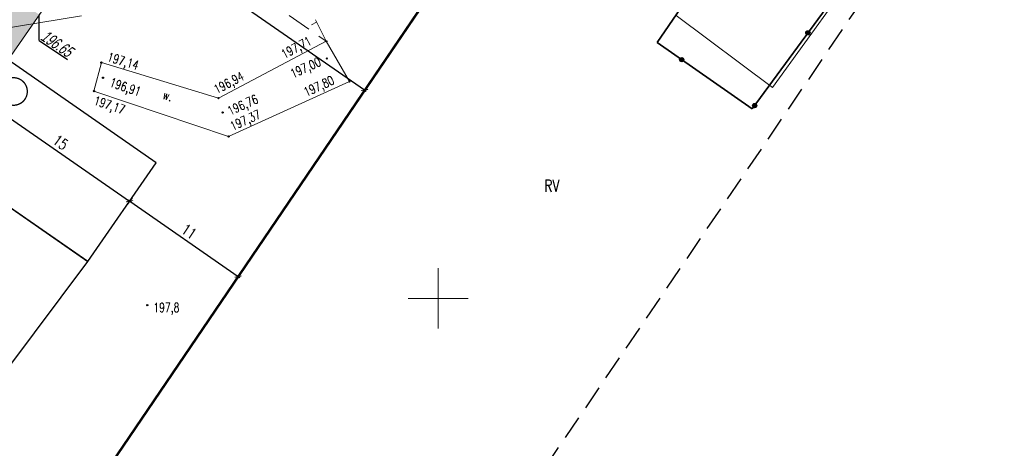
# Model space of a CAD drawing. Header units: centimetres. Extents: x 7405963 to 7406311, y 5744969 to 5745352.
# Tile 18 of 23: x 7406115 to 7406197, y 5745188 to 5745223. Entities that reach past the tile are written whole.
import ezdxf
from ezdxf.enums import TextEntityAlignment as Align

# ---------------------------------------------------------------- set-up
doc = ezdxf.new("R2010")
doc.units = ezdxf.units.CM
doc.header["$LTSCALE"] = 2
doc.header["$MEASUREMENT"] = 0
for name, pattern in [('0', [1.5, 1, -0.5]), ('2217', [2, 1.5, -0.5]), ('3901', [0]), ('DOT2', [3.175, 0, -3.175]), ('PHANTOM2', [1.25, 0.625, -0.125, 0.125, -0.125, 0.125, -0.125])]:
    doc.linetypes.add(name, pattern=pattern)
for name, color, linetype, lineweight in [('A-TEREN', 7, 'Continuous', 13), ('A-TEXT', 7, 'Continuous', 9), ('CKWYMIAR', 3, 'Continuous', 25), ('TEREN', 250, 'Continuous', 13)]:
    doc.layers.add(name, color=color, linetype=linetype, lineweight=lineweight)
for name, color, linetype in [('D-PROJ_RZĘDNE_Pen_No__7', 250, 'Continuous'), ('DROGI', 7, 'Continuous'), ('DZIALKI', 98, 'Continuous'), ('KANALIZACJA', 36, 'Continuous'), ('KONTURY-OPIS', 98, '2217'), ('MDCP_nowa', 7, 'Continuous'), ('MPZP', 70, 'Continuous'), ('PLOT', 48, '3901'), ('ROW', 142, 'Continuous'), ('RZEDNE', 7, 'Continuous'), ('SIATKA', 7, 'Continuous'), ('SKARPA', 201, 'Continuous'), ('zakres', 7, '0')]:
    doc.layers.add(name, color=color, linetype=linetype)
doc.styles.add('arial', font='arial.ttf', dxfattribs={"width": 0.65, "oblique": 15})
doc.styles.add('RomanS', font='romans.shx', dxfattribs={"width": 0.75})
doc.styles.add('STYL_ARIAL', font='simplex', dxfattribs={"width": 0.75, "oblique": 0.1})
doc.dimstyles.new('Mapa500', dxfattribs={"dimtxt": 0.9, "dimasz": 0.007, "dimexe": 0.3, "dimexo": 0, "dimgap": 0.3, "dimtad": 1, "dimrnd": 0.01, "dimzin": 9, "dimtxsty": 'RomanS', "dimblk": 'ZASIECZKA POMOCNICZA', "dimcen": 0.25, "dimclrd": 3, "dimclre": 256, "dimclrt": 256, "dimadec": 0, "dimazin": 2, "dimtp": 5, "dimtfac": 1, "dimtofl": 0, "dimtmove": 0, "dimatfit": 3, "dimfxl": 1, "dimtolj": 1, "dimtzin": 0, "dimlwe": 5, "dimarcsym": 0})

# ---------------------------------------------------------------- blocks, each defined once
blk = doc.blocks.new('SURS')
at = {"color": 0}
blk.add_circle((0, 0), 0.05, dxfattribs=at)
blk = doc.blocks.new('A$7E8815FB1995')
at = {"layer": 'DZIALKI', "color": 7, "lineweight": 18}
for p, q in [((77.81, -82.46), (96.157, -57.173)), ((20.4, -117.3), (55.41, -65.77)), ((69.8, -76.48), (77.81, -82.46))]:
    blk.add_line(p, q, dxfattribs=at)
at = {"layer": 'KANALIZACJA', "color": 34, "lineweight": 18}
blk.add_line((6.987, -78.724), (20.355, -76.509), dxfattribs=at)
at = {"layer": 'PLOT', "color": 7, "linetype": '3901', "lineweight": 35}
for p, q in [((76.125, -84.254), (84.166, -73.266)), ((71.056, -74.605), (68.215, -78.728)), ((68.215, -78.728), (76.125, -84.254))]:
    blk.add_line(p, q, dxfattribs=at)
at = {"layer": 'PLOT', "color": 7}
for centre, radius in [((80.758, -77.923), 0.175), ((80.758, -77.923), 0.158), ((80.758, -77.923), 0.14), ((80.758, -77.923), 0.122), ((80.758, -77.923), 0.105), ((80.758, -77.923), 0.0875), ((80.758, -77.923), 0.07), ((80.758, -77.923), 0.0525), ((80.758, -77.923), 0.035), ((70.259, -80.156), 0.175), ((70.259, -80.156), 0.158), ((70.259, -80.156), 0.14), ((70.259, -80.156), 0.122), ((70.259, -80.156), 0.105), ((70.259, -80.156), 0.0875), ((70.259, -80.156), 0.07), ((70.259, -80.156), 0.0525), ((70.259, -80.156), 0.035), ((76.329, -83.976), 0.175), ((76.329, -83.976), 0.158), ((76.329, -83.976), 0.14), ((76.329, -83.976), 0.122), ((76.329, -83.976), 0.105), ((76.329, -83.976), 0.0875), ((76.329, -83.976), 0.07), ((76.329, -83.976), 0.0525), ((76.329, -83.976), 0.035)]:
    blk.add_circle(centre, radius, dxfattribs=at)
at = {"layer": 'ROW', "color": 7, "lineweight": 18}
for p, q in [((31.74, -83.36), (40.7, -78.63)), ((40.7, -78.63), (42.63, -81.97)), ((21.38, -82.78), (22, -80.4)), ((22, -80.4), (31.74, -83.36)), ((42.63, -81.97), (32.58, -86.54)), ((32.58, -86.54), (21.38, -82.78))]:
    blk.add_line(p, q, dxfattribs=at)
at = {"layer": 'SIATKA', "color": 7, "lineweight": 18}
for p, q in [((50, -102.5), (50, -97.5)), ((47.5, -100), (52.5, -100))]:
    blk.add_line(p, q, dxfattribs=at)
at = {"layer": 'SKARPA', "color": 7, "linetype": '0', "lineweight": 18}
for p, q in [((40.7, -78.63), (34.86, -67.1)), ((30.2, -71.39), (40.7, -78.63))]:
    blk.add_line(p, q, dxfattribs=at)
at = {"layer": 'SKARPA', "color": 7, "lineweight": 18}
for p, q in [((39.898, -77.046), (39.467, -77.264)), ((40.692, -78.614), (40.684, -78.619))]:
    blk.add_line(p, q, dxfattribs=at)
at = {"layer": 'zakres', "color": 7, "linetype": '0', "lineweight": 25}
blk.add_line((97.09, -57.807), (41.829, -139.145), dxfattribs=at)
at = {"layer": 'RZEDNE', "color": 7}
for p in [(40.7, -78.63), (40.75, -80.06), (22, -80.4), (22.13, -81.66), (42.63, -81.97), (21.38, -82.78), (31.74, -83.36), (32.08, -84.55), (32.58, -86.54), (25.82, -100.56)]:
    blk.add_blockref('SURS', p, dxfattribs=at)
at = {"layer": 'KONTURY-OPIS', "color": 3, "style": 'STYL_ARIAL', "width": 0.75}
blk.add_text('RV', height=1, dxfattribs=at).set_placement((58.833, -90.145), align=Align.TOP_LEFT)
at = {"layer": 'ROW', "color": 7, "style": 'STYL_ARIAL', "width": 0.75}
blk.add_text('w.', height=0.75, rotation=341.4424, dxfattribs=at).set_placement((27.279, -82.678), align=Align.TOP_LEFT)
at = {"layer": 'RZEDNE', "color": 7, "style": 'STYL_ARIAL', "width": 0.75}
for s, rotation, p in [('197,71', 27.8297, (38.208, -79.149)), ('197,14', 343.0959, (23.808, -80.273)), ('197,00', 24.4525, (38.98, -80.819)), ('196,91', 341.4424, (23.992, -82.424)), ('196,94', 27.8297, (32.597, -82.073)), ('197,80', 24.4525, (40.084, -82.348)), ('197,17', 341.4424, (22.677, -83.932)), ('196,76', 24.4525, (33.756, -83.916)), ('197,37', 24.4525, (33.97, -85.188))]:
    blk.add_text(s, height=0.75, rotation=rotation, dxfattribs=at).set_placement(p, align=Align.MIDDLE_CENTER)
blk.add_text('197,8', height=0.75, dxfattribs=at).set_placement((27.407, -100.759), align=Align.MIDDLE_CENTER)
blk = doc.blocks.new('A$7E87182A29166')
at = {"linetype": 'ByBlock'}
blk.add_lwpolyline([(0, -15), (10, -15), (10, 0), (0, 0)], close=True, dxfattribs=at)
blk = doc.blocks.new('ZASIECZKA POMOCNICZA')
for p, q in [((-22, 0), (22, 0)), ((0, 50), (0, -50))]:
    blk.add_line(p, q)
at = {"const_width": 10}
blk.add_lwpolyline([(-30, -30), (30, 30)], dxfattribs=at)
blk = doc.blocks.new('*D1300')
at = {"layer": 'CKWYMIAR', "linetype": 'DOT2', "lineweight": 5}
for p, q in [((7406114.234, 5745219.83), (7406111.845, 5745216.387)), ((7406126.564, 5745211.276), (7406124.176, 5745207.832))]:
    blk.add_line(p, q, dxfattribs=at)
at = {"layer": 'CKWYMIAR', "color": 3, "lineweight": -2}
blk.add_line((7406112.022, 5745216.629), (7406124.341, 5745208.083), dxfattribs=at)
at = {"layer": 'CKWYMIAR', "color": 3, "lineweight": -2, "xscale": 0.006999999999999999, "yscale": 0.006999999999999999, "zscale": 0.006999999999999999}
for p, rotation in [((7406112.016, 5745216.633), 145.2492538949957), ((7406124.347, 5745208.079), 325.2492538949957)]:
    blk.add_blockref('ZASIECZKA POMOCNICZA', p, dxfattribs=dict(at, rotation=rotation))
at = {"layer": 'CKWYMIAR', "insert": (7406118.609, 5745212.972), "char_height": 0.9, "attachment_point": 5, "rotation": 325.24925, "style": 'RomanS'}
blk.add_mtext('\\A1;15', dxfattribs=at)
blk = doc.blocks.new('*D1301')
at = {"layer": 'CKWYMIAR', "linetype": 'DOT2', "lineweight": 5}
for p, q in [((7406126.564, 5745211.276), (7406124.176, 5745207.832)), ((7406133.485, 5745201.959), (7406133.211, 5745201.564))]:
    blk.add_line(p, q, dxfattribs=at)
at = {"layer": 'CKWYMIAR', "color": 3, "lineweight": -2}
blk.add_line((7406124.352, 5745208.075), (7406133.376, 5745201.815), dxfattribs=at)
at = {"layer": 'CKWYMIAR', "color": 3, "lineweight": -2, "xscale": 0.006999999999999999, "yscale": 0.006999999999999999, "zscale": 0.006999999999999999}
for p, rotation in [((7406124.347, 5745208.079), 145.2492538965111), ((7406133.382, 5745201.811), 325.2492538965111)]:
    blk.add_blockref('ZASIECZKA POMOCNICZA', p, dxfattribs=dict(at, rotation=rotation))
at = {"layer": 'CKWYMIAR', "insert": (7406129.292, 5745205.561), "char_height": 0.9, "attachment_point": 5, "rotation": 325.24925, "style": 'RomanS'}
blk.add_mtext('\\A1;11', dxfattribs=at)
blk = doc.blocks.new('*D1305')
at = {"layer": 'CKWYMIAR', "linetype": 'DOT2', "lineweight": 5}
for p, q in [((7406116.824, 5745223.565), (7406122.862, 5745232.272)), ((7406145.297, 5745219.346), (7406143.723, 5745217.076))]:
    blk.add_line(p, q, dxfattribs=at)
at = {"layer": 'CKWYMIAR', "color": 3, "lineweight": -2}
blk.add_line((7406122.697, 5745232.022), (7406143.888, 5745217.326), dxfattribs=at)
at = {"layer": 'CKWYMIAR', "color": 3, "lineweight": -2, "xscale": 0.006999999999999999, "yscale": 0.006999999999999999, "zscale": 0.006999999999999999}
for p, rotation in [((7406122.691, 5745232.026), 145.2597229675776), ((7406143.894, 5745217.322), 325.2597229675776)]:
    blk.add_blockref('ZASIECZKA POMOCNICZA', p, dxfattribs=dict(at, rotation=rotation))
at = {"layer": 'CKWYMIAR', "insert": (7406133.769, 5745225.36), "char_height": 0.9, "attachment_point": 5, "rotation": 325.25972, "style": 'RomanS'}
blk.add_mtext('\\A1;25,8', dxfattribs=at)
blk = doc.blocks.new('A$7E8B7B32DB7')
at = {"layer": 'D-PROJ_RZĘDNE_Pen_No__7', "color": 7}
blk.add_line((34.052, -41.172), (34.039, -39.055), dxfattribs=at)
at = {"layer": 'D-PROJ_RZĘDNE_Pen_No__7', "color": 7, "linetype": 'Continuous'}
blk.add_line((34.052, -41.172), (36.404, -42.757), dxfattribs=at)
at = {"layer": 'D-PROJ_RZĘDNE_Pen_No__7', "color": 7, "linetype": 'Continuous', "insert": (34.067, -41.085), "char_height": 1, "attachment_point": 7, "rotation": 326.02788, "style": 'arial'}
blk.add_mtext('196.65', dxfattribs=at)

msp = doc.modelspace()

# ---------------------------------------------------------------- hatches: boundary and pattern name
at = {"layer": 'A-TEREN', "linetype": 'Continuous', "lineweight": 5, "transparency": 33554483}
h = msp.add_hatch(dxfattribs=at)
h.set_pattern_fill('AR-CONC', color=252, scale=0.01, angle=354)
h.set_pattern_definition([(44, (0, 0), (1.795205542, -0.34895253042), [0.1905, -2.0955]), (349, (0, 0), (-0.1507890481, 1.93693893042), [0.1524, -1.6764]), (94.451, (0.1496, -0.029), (1.64442213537, 1.58797706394), [0.1619, -1.7809]), (40.1842, (0.053, 0.5052), (2.6519942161, -0.7014749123), [0.28575, -3.14325]), (90.6356, (0.274, 0.4468), (2.6196672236, 2.21254633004), [0.24285, -2.67135]), (345.184, (0.053, 0.5052), (2.6196704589, 2.2125415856), [0.2286, -2.5146]), (15, (0.2924, 0.3524), (1.40094660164, -1.17553367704), [0.1905, -2.0955]), (320, (0.2924, 0.3524), (0.8071635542, 1.76718894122), [0.1524, -1.6764]), (65.4514, (0.4092, 0.2544), (2.20810643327, 0.59165977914), [0.1619, -1.7809]), (31.5, (0, 0), (0.119100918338, 0.837689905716), [0, -1.65608, 0, -1.7018, 0, -1.68275]), (1.5, (0, 0), (0.76925338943, 0.92647218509), [0, -0.97028, 0, -1.61798, 0, -0.64135]), (321.5, (-0.5633, 0.0592), (1.342489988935, -0.1987043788), [0, -0.635, 0, -1.9812, 0, -2.6289]), (311.5, (-0.8159, 0.0858), (1.49975506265, 0.0980348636), [0, -0.8255, 0, -1.31572, 0, -1.8669])])
h.paths.add_polyline_path([(7406037.766, 5745272.109, -0.041242), (7406037.626, 5745271.097, 0.042622)])
h.paths.add_polyline_path([(7406044.274, 5745290.705), (7406049.207, 5745287.29), (7406045.42, 5745281.75), (7406055.702, 5745274.721), (7406051.77, 5745268.97), (7406058.878, 5745263.698), (7406063.894, 5745260.226), (7406064.804, 5745261.542), (7406068.233, 5745259.168), (7406059.796, 5745246.98), (7406033.919, 5745264.926), (7406032.676, 5745263.108), (7406081.644, 5745188.573), (7406101.703, 5745201.751), (7406114.234, 5745219.83), (7406116.86, 5745223.561), (7406100.392, 5745234.96), (7406107.632, 5745245.419), (7406124.097, 5745234.016), (7406125.534, 5745235.826), (7406115.32, 5745251.62), (7406105.462, 5745258.288), (7406089.071, 5745271.462), (7406082.698, 5745276.857), (7406082.639, 5745279.701), (7406048.946, 5745302.693), (7406047.892, 5745305.126), (7406042.957, 5745304.312), (7406044.081, 5745301.723), (7406027.46, 5745298.41), (7406030.112, 5745294.426, -0.198666)])
edge = h.paths.add_edge_path()
edge.add_arc((7406077.021, 5745225.751), 4.742, 0, 360)
h.paths.add_polyline_path([(7406055.702, 5745274.721), (7406051.77, 5745268.97), (7406059.691, 5745263.291), (7406059.618, 5745263.186), (7406060.19, 5745262.79), (7406063.894, 5745260.226), (7406064.804, 5745261.542), (7406068.233, 5745259.168), (7406075.23, 5745269.276), (7406067.526, 5745274.609), (7406067.451, 5745274.501), (7406049.18, 5745287.25), (7406045.42, 5745281.75)])
h.paths.add_polyline_path([(7406075.545, 5745252.161), (7406082.784, 5745262.619), (7406107.632, 5745245.419), (7406100.392, 5745234.96)])

# ---------------------------------------------------------------- linework, layer by layer
at = {"linetype": 'ByBlock'}
msp.add_lwpolyline([(7406111.979, 5745191.204), (7406120.867, 5745203.064), (7406108.541, 5745211.611), (7406101.703, 5745201.751)], close=True, dxfattribs=at)
at = {"layer": 'A-TEREN', "color": 252, "linetype": 'Continuous', "lineweight": 5, "transparency": 33554483}
msp.add_lwpolyline([(7406036.864, 5745275.602, -0.296205), (7406036.745, 5745269.06), (7406033.918, 5745264.926), (7406032.676, 5745263.108), (7406081.644, 5745188.573), (7406101.704, 5745201.751), (7406114.243, 5745219.83), (7406114.234, 5745219.83), (7406123.895, 5745233.761), (7406125.534, 5745235.826), (7406115.32, 5745251.62), (7406105.462, 5745258.288), (7406089.071, 5745271.462), (7406082.698, 5745276.857), (7406082.639, 5745279.701), (7406048.946, 5745302.693), (7406047.892, 5745305.126), (7406042.957, 5745304.312), (7406044.081, 5745301.723), (7406027.46, 5745298.41), (7406023.46, 5745295.74), (7406036.864, 5745275.602)], format="xyb", dxfattribs=at)
at = {"layer": 'A-TEXT', "ltscale": 10, "const_width": 0.11}
msp.add_lwpolyline([(7406114.014, 5745216.279, -1.337483), (7406115.767, 5745217.601, -0.747673), (7406114.014, 5745216.279, -1.337483)], format="xyb", dxfattribs=at)
at = {"layer": 'MPZP', "lineweight": 50}
msp.add_lwpolyline([(7406050.406, 5745305.534), (7406155.404, 5745234.23), (7406120.4, 5745182.7), (7406045.96, 5745134.19), (7406007.358, 5745194.311)], dxfattribs=at)
at = {"layer": 'TEREN', "color": 6, "linetype": 'PHANTOM2', "ltscale": 5, "true_color": 0xff0fff}
msp.add_lwpolyline([(7406155.406, 5745234.233, 0.2, 0.2, 0), (7406120.4, 5745182.7, 0.2, 0.2, 0), (7406045.96, 5745134.19, 0.2, 0.2, 0), (7406002.62, 5745201.69, 0.2, 0.2, 0), (7406012.1, 5745303.37, 0.2, 0.2, 0)], format="xyseb", dxfattribs=at)

# ---------------------------------------------------------------- block references
at = {"linetype": 'ByBlock', "rotation": 55.24925390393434}
msp.add_blockref('A$7E87182A29166', (7406108.543, 5745211.614), dxfattribs=at)
at = {"layer": 'DROGI'}
msp.add_blockref('A$7E8B7B32DB7', (7406082.784, 5745262.619), dxfattribs=at)
at = {"layer": 'MDCP_nowa'}
msp.add_blockref('A$7E8815FB1995', (7406100, 5745300), dxfattribs=at)

# ---------------------------------------------------------------- dimensions: what is measured, and where the dimension line sits
at = {"layer": 'CKWYMIAR'}
for base, p1, p2, angle, override, picture, middle, dimtype in [((7406143.894, 5745217.322), (7406116.824, 5745223.565), (7406145.297, 5745219.346), 325.25972, {"dimtmove": 1}, '*D1305', (7406133.293, 5745224.674), 160), ((7406124.347, 5745208.079), (7406114.234, 5745219.83), (7406126.564, 5745211.276), 325.24925, {"dimtxt": 0.9, "dimdec": 1, "dimrnd": 0.1}, '*D1300', (7406118.181, 5745212.356), 161), ((7406133.382, 5745201.811), (7406126.564, 5745211.276), (7406133.485, 5745201.959), 325.24925, {"dimtmove": 1}, '*D1301', (7406128.864, 5745204.945), 160)]:
    dim = msp.add_linear_dim(base=base, p1=p1, p2=p2, angle=angle, dimstyle='Mapa500', override=override, dxfattribs=at)
    dim.commit()
    dim.dimension.update_dxf_attribs({"geometry": picture, "text_midpoint": middle, "dimtype": dimtype})

doc.saveas('drawing.dxf')
